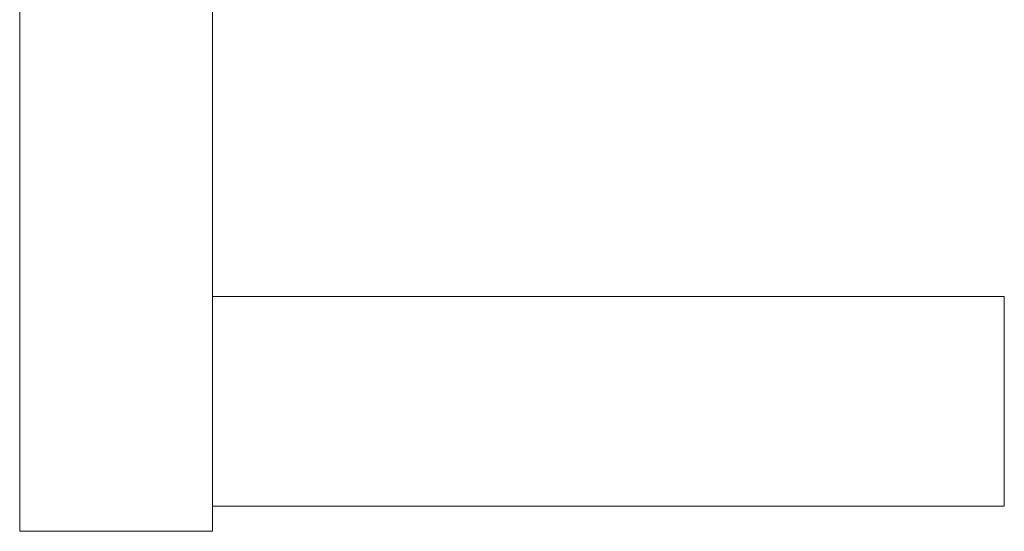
# Model space of a CAD drawing. Header units: millimetres. Extents: x -756 to 598, y -5 to 1781.
# Tile 7 of 10: x -152 to -35, y 1397 to 1458. Entities that reach past the tile are written whole.
import ezdxf

# ---------------------------------------------------------------- set-up
doc = ezdxf.new("R2010")
doc.units = ezdxf.units.MM

msp = doc.modelspace()

# ---------------------------------------------------------------- linework, layer by layer
at = {"color": 7, "linetype": 'Continuous', "lineweight": 15}
for p, q in [((-152.31, 1712.33), (-152.31, 1397.33)), ((-129.31, 1712.33), (-129.31, 1397.33)), ((-34.81, 1425.33), (-129.31, 1425.33)), ((-34.81, 1425.33), (-34.81, 1400.33)), ((-129.31, 1400.33), (-34.81, 1400.33)), ((-152.31, 1397.33), (-129.31, 1397.33))]:
    msp.add_line(p, q, dxfattribs=at)

doc.saveas('drawing.dxf')
